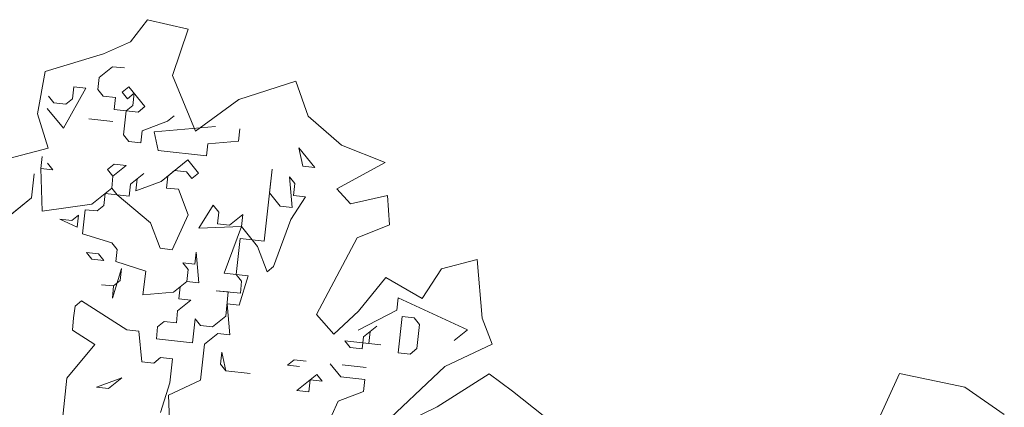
# Model space of a CAD drawing. Header units: metres. Extents: x -228 to 168, y -124 to 293.
# Tile 153 of 256: x -216.47 to -210.18, y 107.46 to 109.94. Entities that reach past the tile are written whole.
import ezdxf

# ---------------------------------------------------------------- set-up
doc = ezdxf.new("R2010")
doc.units = ezdxf.units.M
doc.header["$MEASUREMENT"] = 0
doc.layers.add('Bepflanzung.3 _ UMGEBUNG', color=7, linetype='Continuous')

msp = doc.modelspace()

# ---------------------------------------------------------------- linework, layer by layer
at = {"layer": 'Bepflanzung.3 _ UMGEBUNG', "color": 33, "linetype": 'Continuous', "lineweight": 18, "true_color": 0xa89c73}
for p, q in [((-215.656, 109.9373), (-215.7658, 109.796)), ((-215.3973, 109.8764), (-215.656, 109.9373)), ((-215.4963, 109.5806), (-215.3973, 109.8764)), ((-215.7658, 109.796), (-215.9381, 109.7182)), ((-215.9381, 109.7182), (-216.3113, 109.6067)), ((-215.8797, 109.6367), (-215.9649, 109.5681)), ((-215.8028, 109.6285), (-215.8797, 109.6367)), ((-216.3113, 109.6067), (-216.3604, 109.3363)), ((-215.9649, 109.5681), (-215.9731, 109.4912)), ((-215.3502, 109.224), (-215.4963, 109.5806)), ((-216.1351, 109.4308), (-216.1269, 109.5077)), ((-216.1269, 109.5077), (-216.05, 109.4994)), ((-215.8193, 109.4747), (-215.7768, 109.509)), ((-215.7768, 109.509), (-215.6738, 109.3813)), ((-214.7084, 109.5447), (-215.0721, 109.4272)), ((-214.629, 109.3214), (-214.7084, 109.5447)), ((-216.2889, 109.4473), (-216.2546, 109.4047)), ((-216.05, 109.4994), (-216.1942, 109.2427)), ((-215.9731, 109.4912), (-215.9388, 109.4486)), ((-215.9388, 109.4486), (-215.8619, 109.4404)), ((-215.8619, 109.4404), (-215.8702, 109.3635)), ((-215.785, 109.4321), (-215.8193, 109.4747)), ((-215.7425, 109.4664), (-215.785, 109.4321)), ((-215.7507, 109.3896), (-215.7425, 109.4664)), ((-216.2546, 109.4047), (-216.1777, 109.3965)), ((-216.1777, 109.3965), (-216.1351, 109.4308)), ((-215.7933, 109.3552), (-215.7507, 109.3896)), ((-215.6738, 109.3813), (-215.7164, 109.347)), ((-215.0721, 109.4272), (-215.3502, 109.224)), ((-216.3604, 109.3363), (-216.2913, 109.1163)), ((-216.1942, 109.2427), (-216.2971, 109.3704)), ((-215.8702, 109.3635), (-215.7933, 109.3552)), ((-215.7933, 109.3552), (-215.8098, 109.2015)), ((-215.7164, 109.347), (-215.7933, 109.3552)), ((-215.5283, 109.2879), (-215.4857, 109.3223)), ((-214.4159, 109.1354), (-214.629, 109.3214)), ((-216.0322, 109.3031), (-215.8784, 109.2866)), ((-215.8784, 109.2866), (-216.0322, 109.3031)), ((-215.6903, 109.2275), (-215.5283, 109.2879)), ((-215.6134, 109.2193), (-215.2208, 109.255)), ((-215.8098, 109.2015), (-215.7754, 109.1589)), ((-215.6986, 109.1507), (-215.6903, 109.2275)), ((-215.5874, 109.0999), (-215.6134, 109.2193)), ((-215.067, 109.2385), (-215.0752, 109.1616)), ((-215.7754, 109.1589), (-215.6986, 109.1507)), ((-215.2716, 109.1438), (-215.2798, 109.0669)), ((-215.0752, 109.1616), (-215.2716, 109.1438)), ((-214.1365, 109.0239), (-214.4159, 109.1354)), ((-216.2913, 109.1163), (-216.5437, 109.0506)), ((-216.3384, 108.986), (-216.3301, 109.0629)), ((-215.2798, 109.0669), (-215.5874, 109.0999)), ((-214.6647, 109.0009), (-214.6891, 109.1182)), ((-214.6891, 109.1182), (-214.5879, 108.9926)), ((-216.2958, 109.0203), (-216.2615, 108.9777)), ((-215.9114, 108.9791), (-215.8688, 109.0134)), ((-215.7919, 109.0051), (-215.8771, 108.9365)), ((-215.8688, 109.0134), (-215.7919, 109.0051)), ((-215.5695, 108.9035), (-215.3993, 109.0408)), ((-215.3993, 109.0408), (-215.3306, 108.9557)), ((-214.5879, 108.9926), (-214.6647, 109.0009)), ((-214.4468, 108.8563), (-214.1365, 109.0239)), ((-216.3974, 108.7979), (-216.3809, 108.9517)), ((-216.3809, 108.9517), (-216.3974, 108.7979)), ((-216.2615, 108.9777), (-216.3384, 108.986)), ((-216.3384, 108.986), (-216.3288, 108.7128)), ((-215.8771, 108.9365), (-215.9114, 108.9791)), ((-215.8853, 108.8596), (-215.8771, 108.9365)), ((-215.8771, 108.9365), (-215.8853, 108.8596)), ((-215.7659, 108.8857), (-215.6807, 108.9543)), ((-215.6807, 108.9543), (-215.7233, 108.92)), ((-215.527, 108.9378), (-215.5352, 108.861)), ((-215.4844, 108.9722), (-215.527, 108.9378)), ((-215.4075, 108.9639), (-215.4844, 108.9722)), ((-215.3732, 108.9213), (-215.4075, 108.9639)), ((-215.3306, 108.9557), (-215.3732, 108.9213)), ((-214.9105, 108.5218), (-214.8594, 108.9809)), ((-214.8594, 108.9809), (-214.8776, 108.8293)), ((-215.7741, 108.8088), (-215.7659, 108.8857)), ((-215.7233, 108.92), (-215.7315, 108.8431)), ((-215.7315, 108.8431), (-215.5695, 108.9035)), ((-214.732, 108.7359), (-214.7499, 108.9323)), ((-214.7499, 108.9323), (-214.7155, 108.8897)), ((-214.7155, 108.8897), (-214.7238, 108.8128)), ((-216.013, 108.7567), (-215.8853, 108.8596)), ((-215.9279, 108.8253), (-215.9361, 108.7484)), ((-215.851, 108.8171), (-215.9279, 108.8253)), ((-215.8853, 108.8596), (-215.851, 108.8171)), ((-215.851, 108.8171), (-215.7741, 108.8088)), ((-215.6368, 108.6385), (-215.851, 108.8171)), ((-215.5352, 108.861), (-215.4583, 108.8527)), ((-215.4583, 108.8527), (-215.3962, 108.6886)), ((-214.8776, 108.8293), (-214.8089, 108.7442)), ((-214.7238, 108.8128), (-214.6469, 108.8046)), ((-214.359, 108.7596), (-214.4468, 108.8563)), ((-214.1222, 108.8128), (-214.359, 108.7596)), ((-214.1094, 108.6248), (-214.1222, 108.8128)), ((-216.3974, 108.7979), (-216.6103, 108.6263)), ((-216.5677, 108.6606), (-216.3974, 108.7979)), ((-216.3288, 108.7128), (-216.013, 108.7567)), ((-215.9361, 108.7484), (-215.9787, 108.7141)), ((-215.3276, 108.6034), (-215.2359, 108.7511)), ((-215.2359, 108.7511), (-215.1999, 108.7064)), ((-214.6469, 108.8046), (-214.7403, 108.659)), ((-216.1407, 108.6537), (-216.0981, 108.688)), ((-216.0981, 108.688), (-216.1064, 108.6111)), ((-216.0556, 108.7223), (-216.0721, 108.5686)), ((-215.9787, 108.7141), (-216.0556, 108.7223)), ((-215.3962, 108.6886), (-215.4978, 108.4662)), ((-215.1999, 108.7064), (-215.2098, 108.6316)), ((-215.133, 108.6234), (-215.0478, 108.692)), ((-215.0478, 108.692), (-215.0561, 108.6151)), ((-214.8089, 108.7442), (-214.732, 108.7359)), ((-216.1064, 108.6111), (-216.2176, 108.662)), ((-216.2176, 108.662), (-216.1407, 108.6537)), ((-215.5764, 108.4765), (-215.6368, 108.6385)), ((-215.2098, 108.6316), (-215.133, 108.6234)), ((-214.7403, 108.659), (-214.8502, 108.3597)), ((-214.3164, 108.5421), (-214.1094, 108.6248)), ((-216.0721, 108.5686), (-215.884, 108.5095)), ((-215.0561, 108.6151), (-215.3276, 108.6034)), ((-215.1659, 108.3158), (-215.0561, 108.6151)), ((-215.0561, 108.6151), (-214.9874, 108.53)), ((-215.884, 108.5095), (-215.8497, 108.4669)), ((-215.0643, 108.5383), (-215.0891, 108.3076)), ((-214.9874, 108.53), (-215.0643, 108.5383)), ((-214.9874, 108.53), (-214.9105, 108.5218)), ((-214.9531, 108.4874), (-214.9874, 108.53)), ((-214.5766, 108.0523), (-214.3164, 108.5421)), ((-216.0117, 108.4066), (-216.046, 108.4491)), ((-216.046, 108.4491), (-215.9691, 108.4409)), ((-215.9691, 108.4409), (-215.9348, 108.3983)), ((-215.8497, 108.4669), (-215.8579, 108.3901)), ((-215.4978, 108.4662), (-215.5764, 108.4765)), ((-215.354, 108.3749), (-215.3458, 108.4518)), ((-215.3458, 108.4518), (-215.328, 108.2555)), ((-214.8927, 108.3254), (-214.9531, 108.4874)), ((-215.9348, 108.3983), (-216.0117, 108.4066)), ((-215.8579, 108.3901), (-215.6681, 108.3289)), ((-215.3966, 108.3406), (-215.4309, 108.3832)), ((-215.4309, 108.3832), (-215.354, 108.3749)), ((-213.5503, 108.4043), (-213.7782, 108.3445)), ((-213.5168, 108.029), (-213.5503, 108.4043)), ((-215.8219, 108.3454), (-215.8809, 108.1573)), ((-215.8318, 108.2706), (-215.8219, 108.3454)), ((-215.6681, 108.3289), (-215.6863, 108.1772)), ((-215.4048, 108.2637), (-215.3966, 108.3406)), ((-215.0891, 108.3076), (-215.1659, 108.3158)), ((-215.0547, 108.265), (-215.0891, 108.3076)), ((-215.0891, 108.3076), (-215.0122, 108.2994)), ((-214.8502, 108.3597), (-214.8927, 108.3254)), ((-213.7782, 108.3445), (-213.9005, 108.1543)), ((-215.8744, 108.2363), (-215.9496, 108.2424)), ((-215.9496, 108.2424), (-215.8744, 108.2363)), ((-215.8744, 108.2363), (-215.8318, 108.2706)), ((-215.49, 108.1951), (-215.4048, 108.2637)), ((-215.4048, 108.2637), (-215.4474, 108.2294)), ((-215.328, 108.2555), (-215.4048, 108.2637)), ((-215.0122, 108.2994), (-215.0712, 108.1113)), ((-215.063, 108.1882), (-215.0547, 108.265)), ((-214.1337, 108.2894), (-214.3073, 108.0725)), ((-213.9005, 108.1543), (-214.1337, 108.2894)), ((-215.8809, 108.1573), (-215.8744, 108.2363)), ((-215.6863, 108.1772), (-215.49, 108.1951)), ((-215.4474, 108.2294), (-215.4557, 108.1525)), ((-215.1399, 108.1964), (-215.2168, 108.2046)), ((-215.2168, 108.2046), (-215.063, 108.1882)), ((-215.1564, 108.0426), (-215.1399, 108.1964)), ((-216.0773, 108.1395), (-216.1198, 108.1051)), ((-215.7879, 107.9548), (-216.0773, 108.1395)), ((-215.3788, 108.1443), (-215.4639, 108.0756)), ((-215.4557, 108.1525), (-215.3788, 108.1443)), ((-215.0712, 108.1113), (-215.1481, 108.1195)), ((-215.1481, 108.1195), (-215.1303, 107.9232)), ((-214.0635, 108.0809), (-214.0552, 108.1578)), ((-214.0552, 108.1578), (-213.8328, 108.0562)), ((-216.1198, 108.1051), (-216.1298, 108.0304)), ((-215.4639, 108.0756), (-215.4721, 107.9987)), ((-214.4648, 107.9258), (-214.5766, 108.0523)), ((-214.3073, 108.0725), (-214.4648, 107.9258)), ((-214.3106, 107.9519), (-214.0635, 108.0809)), ((-213.8328, 108.0562), (-213.6104, 107.9546)), ((-216.1298, 108.0304), (-216.1363, 107.9514)), ((-215.549, 108.007), (-215.5916, 107.9727)), ((-215.4721, 107.9987), (-215.549, 108.007)), ((-215.3692, 107.871), (-215.3527, 108.0248)), ((-215.3527, 108.0248), (-215.3184, 107.9822)), ((-215.2415, 107.974), (-215.1564, 108.0426)), ((-214.0539, 107.8077), (-214.0292, 108.0384)), ((-214.0292, 108.0384), (-213.9523, 108.0301)), ((-213.9523, 108.0301), (-213.918, 107.9876)), ((-213.453, 107.8629), (-213.5168, 108.029)), ((-216.1363, 107.9514), (-215.9925, 107.8601)), ((-215.711, 107.9466), (-215.7879, 107.9548)), ((-215.6932, 107.7502), (-215.711, 107.9466)), ((-215.5916, 107.9727), (-215.5998, 107.8958)), ((-215.3184, 107.9822), (-215.2415, 107.974)), ((-215.2072, 107.9314), (-215.2923, 107.8628)), ((-215.1303, 107.9232), (-215.2072, 107.9314)), ((-214.2763, 107.9094), (-214.1912, 107.978)), ((-214.2337, 107.9437), (-214.242, 107.8668)), ((-214.1912, 107.978), (-214.2337, 107.9437)), ((-213.918, 107.9876), (-213.9345, 107.8338)), ((-213.6104, 107.9546), (-213.6956, 107.8859)), ((-215.5998, 107.8958), (-215.3692, 107.871)), ((-214.1651, 107.8585), (-214.3958, 107.8833)), ((-214.3958, 107.8833), (-214.3614, 107.8407)), ((-214.2846, 107.8325), (-214.2763, 107.9094)), ((-214.242, 107.8668), (-214.1651, 107.8585)), ((-215.9925, 107.8601), (-216.171, 107.646)), ((-215.2923, 107.8628), (-215.317, 107.6321)), ((-215.1811, 107.812), (-215.1893, 107.7351)), ((-215.155, 107.6925), (-215.1811, 107.812)), ((-214.3614, 107.8407), (-214.2846, 107.8325)), ((-213.977, 107.7995), (-214.0539, 107.8077)), ((-213.9345, 107.8338), (-213.977, 107.7995)), ((-213.7564, 107.719), (-213.453, 107.8629)), ((-215.6163, 107.742), (-215.6932, 107.7502)), ((-215.5738, 107.7763), (-215.6163, 107.742)), ((-215.4969, 107.7681), (-215.5738, 107.7763)), ((-215.5134, 107.6143), (-215.4969, 107.7681)), ((-214.7624, 107.7282), (-214.7198, 107.7625)), ((-214.7198, 107.7625), (-214.6429, 107.7542)), ((-214.4205, 107.6526), (-214.4891, 107.7378)), ((-215.1893, 107.7351), (-215.155, 107.6925)), ((-215.155, 107.6925), (-215.0013, 107.676)), ((-215.0013, 107.676), (-215.155, 107.6925)), ((-214.6855, 107.7199), (-214.7624, 107.7282)), ((-214.4123, 107.7295), (-214.2585, 107.713)), ((-214.2585, 107.713), (-214.4123, 107.7295)), ((-214.2718, 107.2345), (-213.7564, 107.719)), ((-210.851, 107.6751), (-210.9939, 107.3611)), ((-210.4329, 107.5886), (-210.851, 107.6751)), ((-216.171, 107.646), (-216.2123, 107.2615)), ((-215.8209, 107.6473), (-215.9829, 107.5869)), ((-215.906, 107.5787), (-215.8209, 107.6473)), ((-215.5724, 107.4262), (-215.5134, 107.6143)), ((-215.317, 107.6321), (-215.5216, 107.5374)), ((-214.702, 107.5662), (-214.5743, 107.6691)), ((-214.6168, 107.6348), (-214.6251, 107.5579)), ((-214.54, 107.6266), (-214.6168, 107.6348)), ((-214.5743, 107.6691), (-214.54, 107.6266)), ((-214.2667, 107.6361), (-214.4205, 107.6526)), ((-214.275, 107.5592), (-214.2667, 107.6361)), ((-213.4724, 107.6722), (-213.8057, 107.4625)), ((-213.324, 107.5614), (-213.4724, 107.6722)), ((-215.9829, 107.5869), (-215.906, 107.5787)), ((-214.6251, 107.5579), (-214.702, 107.5662)), ((-214.437, 107.4989), (-214.275, 107.5592)), ((-213.1285, 107.4068), (-213.324, 107.5614)), ((-210.1803, 107.4118), (-210.4329, 107.5886)), ((-215.5216, 107.5374), (-215.512, 107.2642)), ((-214.5386, 107.2764), (-214.437, 107.4989)), ((-213.8057, 107.4625), (-214.2718, 107.2345))]:
    msp.add_line(p, q, dxfattribs=at)

doc.saveas('drawing.dxf')
